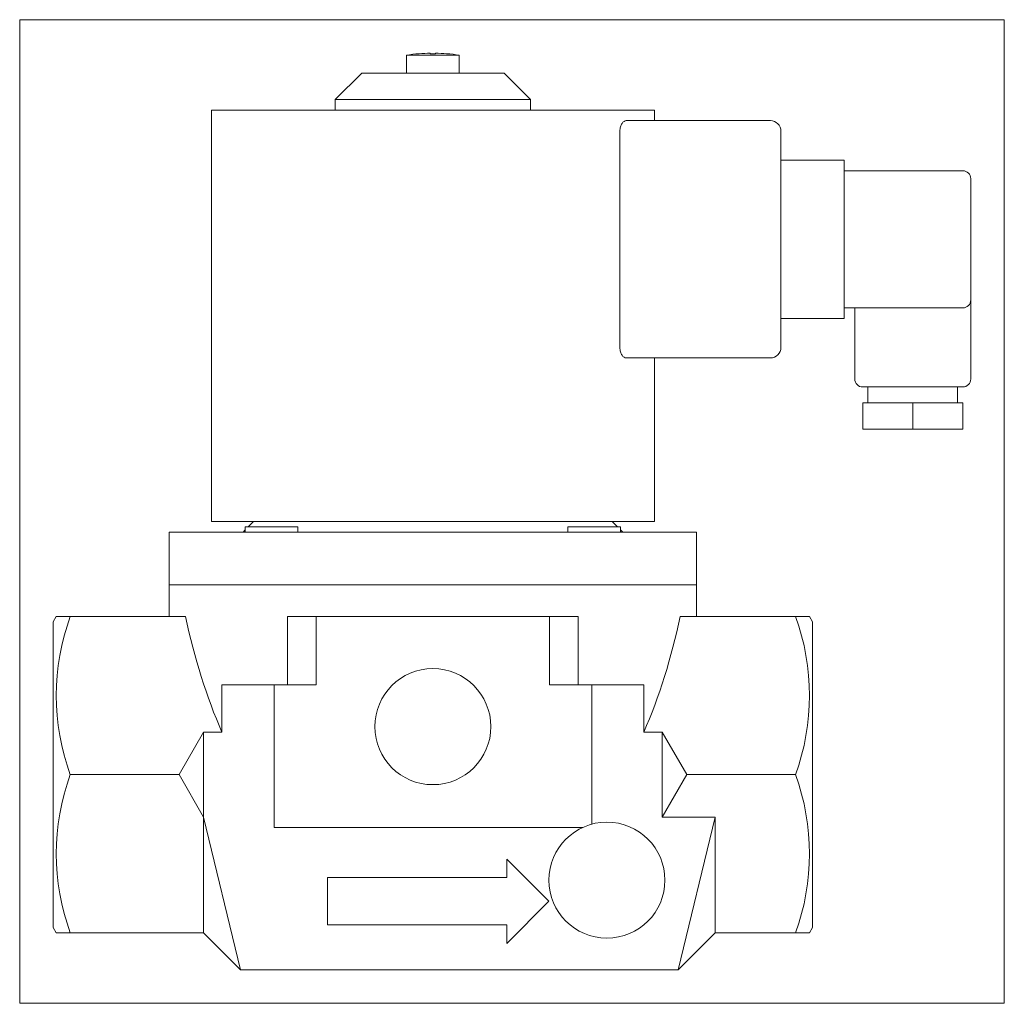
# Model space of a CAD drawing. Extents: x 54 to 241, y 13 to 200.
import ezdxf
from ezdxf.xclip import XClip

# ---------------------------------------------------------------- set-up
doc = ezdxf.new("R2010")
doc.units = 0
doc.header["$LTSCALE"] = 25.4
doc.header["$MEASUREMENT"] = 0
doc.header["$XCLIPFRAME"] = 2
doc.layers.get('0').update_dxf_attribs({"linetype": 'CONTINUOUS'})
for name, color, linetype in [('CEWKA_32', 7, 'CONTINUOUS'), ('W-036M5X14KRZYŻ_', 7, 'CONTINUOUS'), ('WA_014_01_00_001', 7, 'CONTINUOUS'), ('WA_014_01_00_004', 7, 'CONTINUOUS'), ('WA_014_01_02_002', 7, 'CONTINUOUS'), ('Ś-008IMBUSM6X16', 7, 'CONTINUOUS')]:
    doc.layers.add(name, color=color, linetype=linetype)

# ---------------------------------------------------------------- blocks, each defined once
blk = doc.blocks.new('SE1')
at = {"layer": 'CEWKA_32', "color": 7, "linetype": 'CONTINUOUS', "lineweight": 0}
for p, q in [((174.33, 182.7), (90.33, 182.7)), ((90.33, 182.7), (90.33, 104.7)), ((174.33, 180.7), (174.33, 182.7)), ((168.99, 180.7), (196.33, 180.7)), ((167.8, 137.7), (167.8, 178.7)), ((198.33, 178.7), (198.33, 137.7)), ((198.33, 173.2), (210.33, 173.2)), ((210.33, 173.2), (210.33, 171.2)), ((210.33, 171.2), (210.33, 145.2)), ((210.33, 171.2), (232.83, 171.2)), ((234.33, 169.7), (234.33, 146.7)), ((234.33, 131.7), (234.33, 146.7)), ((232.83, 145.2), (210.33, 145.2)), ((210.33, 145.2), (210.33, 143.2)), ((212.33, 145.2), (212.33, 131.7)), ((210.33, 143.2), (198.33, 143.2)), ((196.33, 135.7), (168.99, 135.7)), ((174.33, 104.7), (174.33, 135.7)), ((232.83, 130.2), (213.83, 130.2)), ((214.83, 130.2), (214.83, 127.2)), ((231.83, 127.2), (231.83, 130.2)), ((223.33, 127.2), (213.83, 127.2)), ((213.83, 122.2), (213.83, 127.2)), ((232.83, 127.2), (223.33, 127.2)), ((223.33, 122.2), (223.33, 127.2)), ((232.83, 122.2), (232.83, 127.2)), ((223.33, 122.2), (213.83, 122.2)), ((232.83, 122.2), (223.33, 122.2)), ((174.33, 104.7), (90.33, 104.7))]:
    blk.add_line(p, q, dxfattribs=at)
for centre, radius, start, end in [((196.33, 178.7), 2, 0, 90), ((232.83, 169.7), 1.5, 0, 90), ((232.83, 146.7), 1.5, 270, 360), ((196.33, 137.7), 2, 270, 360), ((213.83, 131.7), 1.5, 180, 270), ((232.83, 131.7), 1.5, 270, 360)]:
    blk.add_arc(centre, radius, start, end, dxfattribs=at)
for points, knots in [([(167.8, 178.7), (167.8, 178.84), (167.81, 178.98), (167.84, 179.25), (167.87, 179.39), (167.94, 179.64), (167.99, 179.76), (168.08, 179.97), (168.14, 180.07), (168.25, 180.25), (168.31, 180.33), (168.44, 180.46), (168.51, 180.51), (168.71, 180.65), (168.85, 180.7), (168.99, 180.7)], [0, 0, 0, 0, 0.125, 0.125, 0.25, 0.25, 0.375, 0.375, 0.5, 0.5, 0.625, 0.625, 0.75, 0.75, 1, 1, 1, 1]), ([(168.99, 135.7), (168.85, 135.7), (168.71, 135.74), (168.51, 135.87), (168.44, 135.93), (168.31, 136.06), (168.25, 136.14), (168.14, 136.32), (168.08, 136.42), (167.99, 136.63), (167.94, 136.75), (167.87, 137), (167.84, 137.14), (167.81, 137.41), (167.8, 137.55), (167.8, 137.7)], [0, 0, 0, 0, 0.25, 0.25, 0.375, 0.375, 0.5, 0.5, 0.625, 0.625, 0.75, 0.75, 0.875, 0.875, 1, 1, 1, 1])]:
    blk.add_open_spline(points, degree=3, knots=knots, dxfattribs=at)
at = {"layer": 'W-036M5X14KRZYŻ_', "color": 7, "linetype": 'CONTINUOUS', "lineweight": 0}
for p, q in [((127.33, 193.12), (127.33, 189.7)), ((137.33, 193.12), (127.33, 193.12)), ((129.68, 193.39), (129.73, 193.39)), ((131.83, 193.39), (131.83, 193.49)), ((132.83, 193.39), (131.83, 193.39)), ((132.83, 193.49), (132.83, 193.39)), ((134.93, 193.39), (134.98, 193.39)), ((137.33, 189.7), (137.33, 193.12))]:
    blk.add_line(p, q, dxfattribs=at)
for radius, start, end in [(33.06, 94.598, 98.6995), (33.05, 90.8667, 94.5157), (33.05, 85.4843, 89.1333), (33.06, 81.3005, 85.402)]:
    blk.add_arc((132.33, 160.44), radius, start, end, dxfattribs=at)
at = {"layer": 'WA_014_01_00_001', "color": 7, "linetype": 'CONTINUOUS', "lineweight": 0}
for p, q in [((98.33, 104.7), (97.33, 103.7)), ((167.33, 103.7), (166.33, 104.7)), ((182.33, 102.7), (82.33, 102.7)), ((82.33, 102.7), (82.33, 92.7)), ((96.75, 103.11), (96.33, 102.7)), ((168.33, 102.7), (167.91, 103.11)), ((182.33, 92.7), (182.33, 102.7)), ((182.33, 92.7), (82.33, 92.7))]:
    blk.add_line(p, q, dxfattribs=at)
at = {"layer": 'WA_014_01_00_004', "color": 7, "linetype": 'CONTINUOUS', "lineweight": 0}
for p, q in [((118.83, 189.7), (113.83, 184.7)), ((145.83, 189.7), (118.83, 189.7)), ((150.83, 184.7), (145.83, 189.7)), ((113.83, 184.7), (113.83, 182.7)), ((150.83, 184.7), (113.83, 184.7)), ((150.83, 182.7), (150.83, 184.7))]:
    blk.add_line(p, q, dxfattribs=at)
at = {"layer": 'WA_014_01_02_002', "color": 7, "linetype": 'CONTINUOUS', "lineweight": 0}
for p, q in [((182.33, 92.7), (82.33, 92.7)), ((82.33, 92.7), (82.33, 86.69)), ((182.33, 86.69), (182.33, 92.7)), ((60.91, 86.69), (60.33, 85.7)), ((63.59, 86.69), (60.91, 86.69)), ((85.43, 86.69), (63.59, 86.69)), ((159.9, 86.7), (104.76, 86.7)), ((104.76, 86.7), (104.76, 73.7)), ((110.2, 86.7), (110.2, 73.7)), ((154.47, 86.7), (154.47, 73.7)), ((159.9, 73.7), (159.9, 86.7)), ((179.24, 86.69), (201.08, 86.69)), ((201.08, 86.69), (203.76, 86.69)), ((204.33, 85.7), (203.76, 86.69)), ((60.33, 85.7), (60.33, 27.7)), ((204.33, 85.7), (204.33, 27.7)), ((104.76, 73.7), (92.33, 73.7)), ((92.33, 64.73), (92.33, 73.7)), ((102.23, 46.7), (102.23, 73.7)), ((110.2, 73.7), (104.76, 73.7)), ((159.9, 73.7), (154.47, 73.7)), ((172.33, 73.7), (159.9, 73.7)), ((162.44, 47.31), (162.44, 73.7)), ((172.33, 64.73), (172.33, 73.7)), ((84.19, 56.7), (88.83, 64.73)), ((88.83, 48.66), (88.83, 64.73)), ((92.33, 64.73), (88.83, 64.73)), ((172.33, 64.73), (175.83, 64.73)), ((175.83, 64.73), (175.83, 48.66)), ((180.47, 56.7), (175.83, 64.73)), ((84.19, 56.7), (63.59, 56.7)), ((88.83, 48.66), (84.19, 56.7)), ((175.83, 48.66), (180.47, 56.7)), ((180.47, 56.7), (201.08, 56.7)), ((95.83, 19.7), (88.83, 48.66)), ((88.83, 26.7), (88.83, 48.66)), ((175.83, 48.66), (185.83, 48.66)), ((185.83, 48.66), (178.83, 19.7)), ((185.83, 48.66), (185.83, 26.7)), ((102.23, 46.7), (160.75, 46.7)), ((146.33, 37.2), (146.33, 40.7)), ((146.33, 40.7), (154.33, 32.7)), ((112.33, 28.2), (112.33, 37.2)), ((112.33, 37.2), (146.33, 37.2)), ((154.33, 32.7), (146.33, 24.7)), ((146.33, 28.2), (112.33, 28.2)), ((146.33, 24.7), (146.33, 28.2)), ((60.33, 27.7), (60.91, 26.7)), ((60.91, 26.7), (63.59, 26.7)), ((88.83, 26.7), (63.59, 26.7)), ((88.83, 26.7), (95.83, 19.7)), ((185.83, 26.7), (178.83, 19.7)), ((185.83, 26.7), (201.08, 26.7)), ((201.08, 26.7), (203.76, 26.7)), ((203.76, 26.7), (204.33, 27.7)), ((178.83, 19.7), (95.83, 19.7))]:
    blk.add_line(p, q, dxfattribs=at)
for centre in [(132.33, 65.8), (165.33, 36.7)]:
    blk.add_circle(centre, 11, dxfattribs=at)
for centre, radius, start, end in [((104.48, 71.69), 43.56, 159.8571, 200.1418), ((160.11, 71.69), 43.63, 339.8917, 20.1094), ((104.48, 41.7), 43.56, 159.8586, 200.1442), ((160.11, 41.7), 43.63, 339.8895, 20.1077)]:
    blk.add_arc(centre, radius, start, end, dxfattribs=at)
for start_param, end_param in [(5.066098, 5.35589), (0.927295, 1.217087)]:
    blk.add_ellipse((132.33, 116.69), major_axis=(0, -86.6), ratio=0.57735, start_param=start_param, end_param=end_param, dxfattribs=at)
at = {"layer": 'Ś-008IMBUSM6X16', "color": 7, "linetype": 'CONTINUOUS', "lineweight": 0}
for p, q in [((96.75, 103.7), (96.75, 102.7)), ((106.75, 103.7), (96.75, 103.7)), ((106.75, 102.7), (106.75, 103.7)), ((157.91, 103.7), (157.91, 102.7)), ((167.91, 103.7), (157.91, 103.7)), ((167.91, 102.7), (167.91, 103.7))]:
    blk.add_line(p, q, dxfattribs=at)

msp = doc.modelspace()

# ---------------------------------------------------------------- block references
at = {"color": 0, "lineweight": 0}
ref = msp.add_blockref('SE1', (0, 0), dxfattribs=at)
XClip(ref).set_block_clipping_path([(53.9825157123, 13.3454539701), (240.6825107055, 199.8378906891)])
ref.dxf.unprotected_set("ltscale", 0)

doc.saveas('drawing.dxf')
